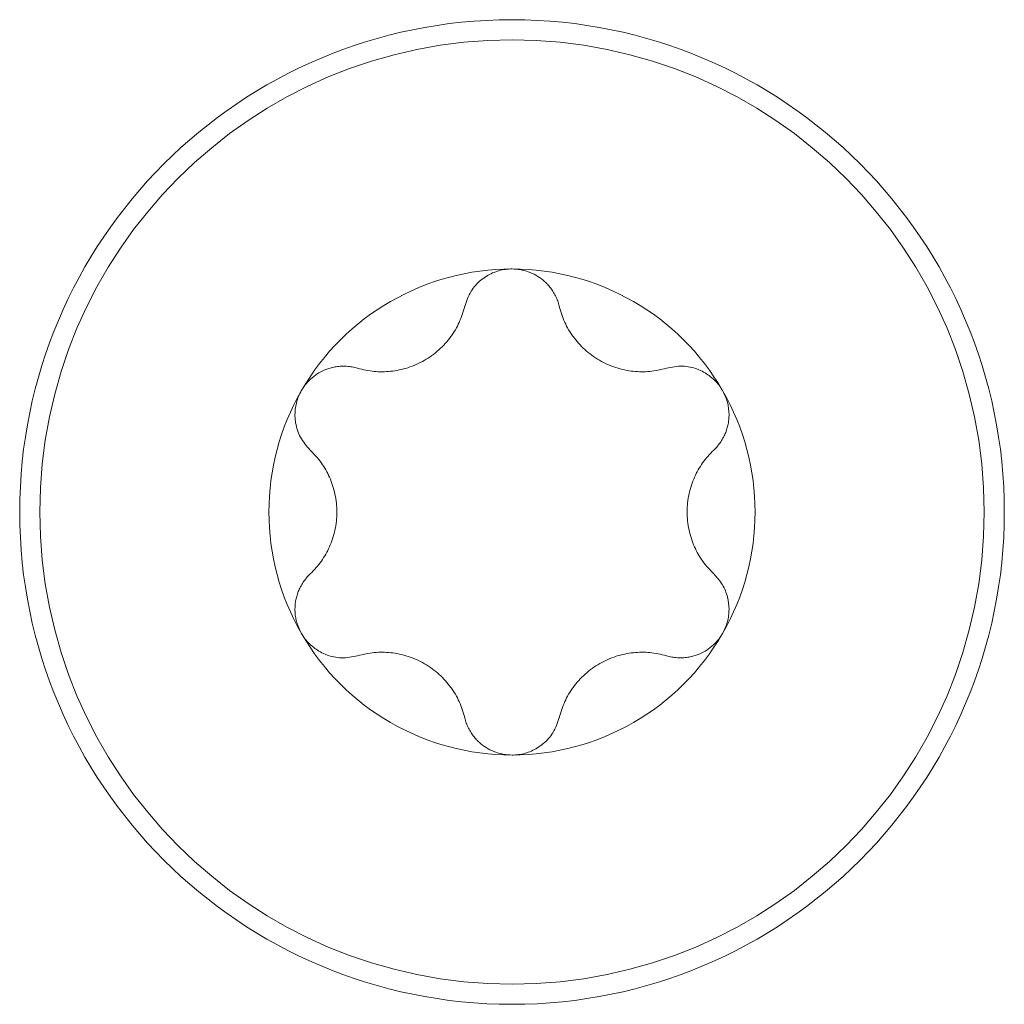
# Model space of a CAD drawing. Header units: millimetres. Extents: x 28 to 2257, y 19 to 785.
# Tile 53 of 55: x 1653 to 1661, y 443 to 451. Entities that reach past the tile are written whole.
import ezdxf

# ---------------------------------------------------------------- set-up
doc = ezdxf.new("R2010")
doc.units = ezdxf.units.MM
doc.layers.add('1', color=7, linetype='Continuous', true_color=0xffffff)

msp = doc.modelspace()

# ---------------------------------------------------------------- linework, layer by layer
at = {"layer": '1', "color": 155, "linetype": 'Continuous', "lineweight": 18}
for radius in [4, 3.8361]:
    msp.add_circle((1657.3532, 446.6933), radius, dxfattribs=at)
for start, end in [(90, 150), (30, 90), (150, 210), (330, 30), (210, 270), (270, 330)]:
    msp.add_arc((1657.3532, 446.6933), 1.975, start, end, dxfattribs=at)
for points, knots in [([(1657.3532, 448.6683), (1657.3353, 448.6676), (1657.2993, 448.6662), (1657.246, 448.6547), (1657.1944, 448.6364), (1657.1453, 448.6107), (1657.0817, 448.565), (1657.0098, 448.4853), (1656.983, 448.4064), (1656.9688, 448.3645)], [0, 0, 0, 0, 0.096922, 0.195101, 0.294912, 0.39671, 0.500831, 0.734802, 1, 1, 1, 1]), ([(1657.7375, 448.3645), (1657.7335, 448.3791), (1657.7257, 448.4078), (1657.708, 448.4487), (1657.6868, 448.4863), (1657.6623, 448.5204), (1657.6352, 448.5508), (1657.5987, 448.5844), (1657.5499, 448.6182), (1657.487, 448.6469), (1657.4209, 448.665), (1657.3756, 448.6672), (1657.3532, 448.6683)], [0, 0, 0, 0, 0.092075, 0.180545, 0.26547, 0.346919, 0.42497, 0.499712, 0.62934, 0.755475, 0.878789, 1, 1, 1, 1]), ([(1656.0981, 447.8617), (1656.1207, 447.8557), (1656.1648, 447.8438), (1656.2327, 447.8344), (1656.2997, 447.8316), (1656.3906, 447.8365), (1656.5072, 447.8607), (1656.6437, 447.92), (1656.7639, 448.0084), (1656.859, 448.1149), (1656.9305, 448.235), (1656.9558, 448.3202), (1656.9688, 448.3645)], [0, 0, 0, 0, 0.066478, 0.129788, 0.190688, 0.25002, 0.374813, 0.499064, 0.623797, 0.749207, 0.869753, 1, 1, 1, 1]), ([(1657.7375, 448.3645), (1657.7436, 448.3418), (1657.7553, 448.2977), (1657.7812, 448.2342), (1657.8122, 448.1748), (1657.8619, 448.0985), (1657.9411, 448.0097), (1658.0607, 447.9211), (1658.1974, 447.8612), (1658.3372, 447.8321), (1658.477, 447.8302), (1658.5634, 447.851), (1658.6083, 447.8617)], [0, 0, 0, 0, 0.066479, 0.129789, 0.190689, 0.250022, 0.374814, 0.499065, 0.623798, 0.749207, 0.869753, 1, 1, 1, 1]), ([(1656.0981, 447.8617), (1656.0834, 447.8656), (1656.0546, 447.8732), (1656.0104, 447.8782), (1655.9672, 447.8787), (1655.9255, 447.8745), (1655.8856, 447.8663), (1655.8382, 447.8514), (1655.7845, 447.8261), (1655.7283, 447.786), (1655.6795, 447.7378), (1655.655, 447.6997), (1655.6428, 447.6808)], [0, 0, 0, 0, 0.092077, 0.180547, 0.265473, 0.346923, 0.424976, 0.499719, 0.629345, 0.755478, 0.87879, 1, 1, 1, 1]), ([(1659.0636, 447.6808), (1659.054, 447.696), (1659.0348, 447.7264), (1658.9982, 447.7668), (1658.9566, 447.8024), (1658.9098, 447.832), (1658.8384, 447.8642), (1658.7334, 447.8867), (1658.6517, 447.8704), (1658.6083, 447.8617)], [0, 0, 0, 0, 0.096896, 0.195048, 0.294831, 0.396599, 0.500688, 0.734723, 1, 1, 1, 1]), ([(1655.6428, 447.6808), (1655.6344, 447.665), (1655.6177, 447.633), (1655.601, 447.5812), (1655.591, 447.5273), (1655.5887, 447.472), (1655.5965, 447.394), (1655.6296, 447.2919), (1655.6845, 447.2293), (1655.7138, 447.196)], [0, 0, 0, 0, 0.096926, 0.195109, 0.294924, 0.396726, 0.500852, 0.734813, 1, 1, 1, 1]), ([(1658.9926, 447.196), (1659.0033, 447.2068), (1659.0243, 447.228), (1659.0508, 447.2638), (1659.0728, 447.3009), (1659.09, 447.3392), (1659.1029, 447.3779), (1659.1111, 447.4148), (1659.1156, 447.45), (1659.1179, 447.5063), (1659.1087, 447.587), (1659.0785, 447.6498), (1659.0636, 447.6808)], [0, 0, 0, 0, 0.092159, 0.180708, 0.265709, 0.34723, 0.42535, 0.500157, 0.562739, 0.624486, 0.815014, 1, 1, 1, 1]), ([(1655.7138, 446.1906), (1655.7303, 446.2071), (1655.7627, 446.2394), (1655.8047, 446.2935), (1655.8406, 446.3501), (1655.8819, 446.4313), (1655.9192, 446.5443), (1655.9361, 446.6921), (1655.9196, 446.8405), (1655.8749, 446.9761), (1655.8067, 447.0982), (1655.7455, 447.1626), (1655.7138, 447.196)], [0, 0, 0, 0, 0.066466, 0.129767, 0.190658, 0.249983, 0.374774, 0.499032, 0.623773, 0.749191, 0.869744, 1, 1, 1, 1]), ([(1658.9926, 447.196), (1658.976, 447.1795), (1658.9437, 447.1472), (1658.9017, 447.0931), (1658.8657, 447.0366), (1658.8245, 446.9553), (1658.7871, 446.8424), (1658.7758, 446.7433), (1658.7758, 446.6446), (1658.787, 446.5451), (1658.8317, 446.41), (1658.8999, 446.2882), (1658.9609, 446.224), (1658.9926, 446.1906)], [0, 0, 0, 0, 0.066466, 0.129765, 0.190656, 0.249981, 0.374771, 0.499028, 0.500163, 0.624646, 0.749772, 0.870056, 1, 1, 1, 1]), ([(1655.7138, 446.1906), (1655.7031, 446.1798), (1655.6821, 446.1587), (1655.6556, 446.1229), (1655.6336, 446.0857), (1655.6163, 446.0474), (1655.6035, 446.0088), (1655.5911, 445.953), (1655.5873, 445.8787), (1655.6026, 445.7874), (1655.6295, 445.7328), (1655.6428, 445.7058)], [0, 0, 0, 0, 0.092157, 0.180704, 0.265703, 0.347222, 0.42534, 0.500146, 0.672027, 0.838095, 1, 1, 1, 1]), ([(1659.0636, 445.7058), (1659.0715, 445.7209), (1659.0875, 445.7511), (1659.1039, 445.8002), (1659.1142, 445.8513), (1659.1188, 445.92), (1659.1071, 446.0072), (1659.0665, 446.1086), (1659.018, 446.1624), (1658.9926, 446.1906)], [0, 0, 0, 0, 0.092048, 0.185304, 0.280092, 0.376718, 0.564791, 0.772096, 1, 1, 1, 1]), ([(1655.6428, 445.7058), (1655.6523, 445.6907), (1655.6716, 445.6602), (1655.7081, 445.6198), (1655.7498, 445.5843), (1655.7966, 445.5546), (1655.868, 445.5224), (1655.9729, 445.4999), (1656.0547, 445.5162), (1656.0981, 445.5249)], [0, 0, 0, 0, 0.096896, 0.195048, 0.294831, 0.396599, 0.500688, 0.734723, 1, 1, 1, 1]), ([(1658.6083, 445.5249), (1658.623, 445.521), (1658.6517, 445.5134), (1658.696, 445.5084), (1658.7392, 445.5079), (1658.7809, 445.5121), (1658.8208, 445.5203), (1658.8682, 445.5352), (1658.9219, 445.5605), (1658.9781, 445.6006), (1659.0268, 445.6489), (1659.0514, 445.6869), (1659.0636, 445.7058)], [0, 0, 0, 0, 0.092077, 0.180547, 0.265473, 0.346923, 0.424976, 0.499719, 0.629345, 0.755478, 0.87879, 1, 1, 1, 1]), ([(1656.9688, 445.0222), (1656.9628, 445.0448), (1656.951, 445.089), (1656.9252, 445.1524), (1656.8942, 445.2118), (1656.8444, 445.2881), (1656.7653, 445.377), (1656.6457, 445.4655), (1656.509, 445.5254), (1656.3692, 445.5545), (1656.2293, 445.5564), (1656.143, 445.5357), (1656.0981, 445.5249)], [0, 0, 0, 0, 0.066479, 0.129789, 0.190689, 0.250022, 0.374814, 0.499065, 0.623798, 0.749207, 0.869753, 1, 1, 1, 1]), ([(1658.6083, 445.5249), (1658.5857, 445.531), (1658.5415, 445.5429), (1658.4736, 445.5522), (1658.4067, 445.555), (1658.3157, 445.5501), (1658.1992, 445.526), (1658.0627, 445.4667), (1657.9425, 445.3782), (1657.8474, 445.2717), (1657.7758, 445.1516), (1657.7506, 445.0664), (1657.7375, 445.0222)], [0, 0, 0, 0, 0.066478, 0.129788, 0.190688, 0.25002, 0.374813, 0.499064, 0.623797, 0.749207, 0.869753, 1, 1, 1, 1]), ([(1656.9688, 445.0222), (1656.9728, 445.0075), (1656.9807, 444.9788), (1656.9984, 444.938), (1657.0196, 444.9003), (1657.0441, 444.8663), (1657.0711, 444.8358), (1657.1077, 444.8022), (1657.1565, 444.7684), (1657.2193, 444.7397), (1657.2855, 444.7217), (1657.3308, 444.7194), (1657.3532, 444.7183)], [0, 0, 0, 0, 0.092075, 0.180545, 0.26547, 0.346919, 0.42497, 0.499712, 0.62934, 0.755475, 0.878789, 1, 1, 1, 1]), ([(1657.3532, 444.7183), (1657.3711, 444.719), (1657.4071, 444.7204), (1657.4604, 444.7319), (1657.512, 444.7502), (1657.5611, 444.7759), (1657.6246, 444.8217), (1657.6966, 444.9013), (1657.7233, 444.9802), (1657.7375, 445.0222)], [0, 0, 0, 0, 0.096922, 0.195101, 0.294912, 0.39671, 0.500831, 0.734802, 1, 1, 1, 1])]:
    msp.add_open_spline(points, degree=3, knots=knots, dxfattribs=at)

doc.saveas('drawing.dxf')
